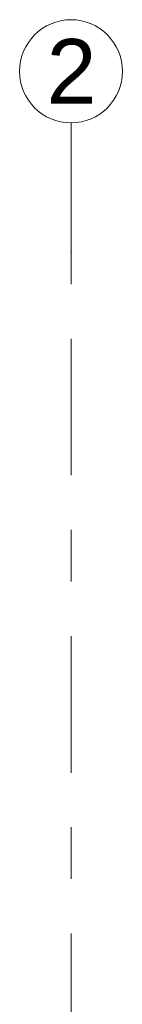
# Model space of a CAD drawing. Header units: metres. Extents: x -3.6 to 84.5, y -11 to 16.8.
# Tile 31 of 124: x 4.03 to 4.23, y 14.897 to 16.805. Entities that reach past the tile are written whole.
import ezdxf

# ---------------------------------------------------------------- set-up
doc = ezdxf.new("R2010")
doc.units = ezdxf.units.M
doc.header["$MEASUREMENT"] = 0
doc.linetypes.add('Strichlinie doppelt', pattern=[0.546806, 0.264583, -0.105833, 0.070556, -0.105833])
doc.layers.add('451 - Universal.Achsen Raster', color=7, linetype='Continuous')
doc.styles.add('ERSTELLTER_STIL_2', font='txt')

msp = doc.modelspace()

# ---------------------------------------------------------------- linework, layer by layer
at = {"layer": '451 - Universal.Achsen Raster', "color": 160, "linetype": 'Strichlinie doppelt', "lineweight": 9, "true_color": 0x3232ff}
for p, q in [((4.13, 16.355), (4.13, 16.605)), ((4.13, -10.585), (4.13, 16.355))]:
    msp.add_line(p, q, dxfattribs=at)
at = {"layer": '451 - Universal.Achsen Raster', "color": 160, "linetype": 'Continuous', "lineweight": 9, "true_color": 0x3232ff}
msp.add_circle((4.13, 16.705), 0.1, dxfattribs=at)
at = {"layer": '451 - Universal.Achsen Raster', "color": 160, "linetype": 'Strichlinie doppelt', "lineweight": 9, "true_color": 0x3232ff}
msp.add_point((4.13, 16.355), dxfattribs=at)
msp.add_point((4.13, 16.355), dxfattribs=at)

# ---------------------------------------------------------------- texts
at = {"layer": '451 - Universal.Achsen Raster', "color": 160, "lineweight": 9, "true_color": 0x3232ff, "insert": (4.0826, 16.7675), "char_height": 0.125, "attachment_point": 1, "style": 'ERSTELLTER_STIL_2'}
msp.add_mtext('\\A1;{\\pql;\\pt0;\\fArial|b0|i0|c0|p38;2}', dxfattribs=at)

doc.saveas('drawing.dxf')
